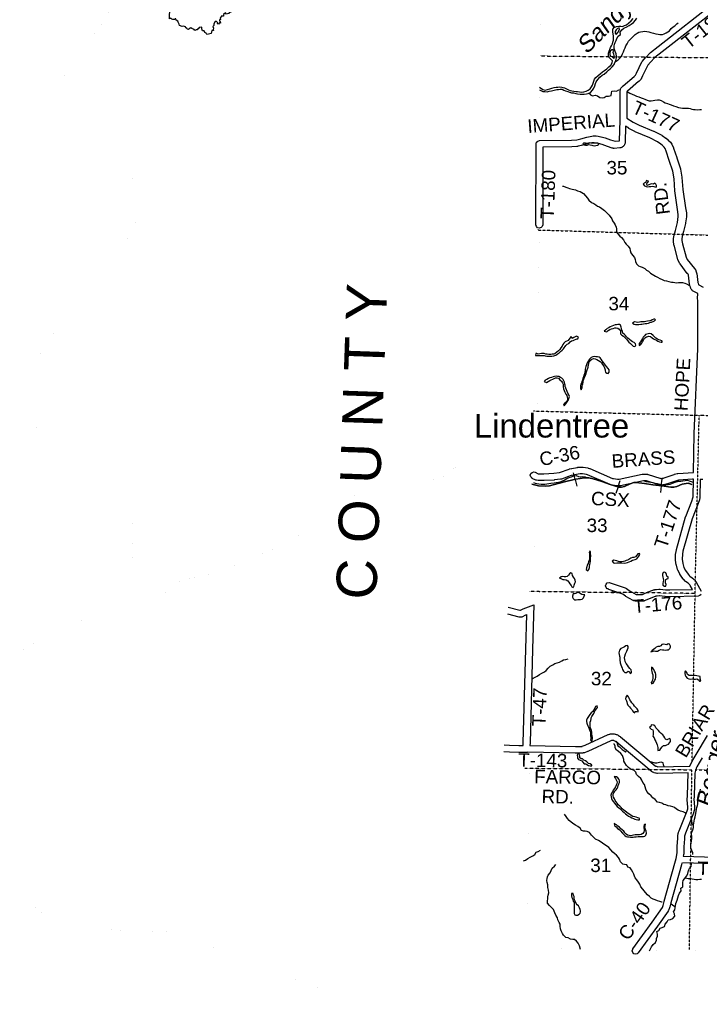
# Model space of a CAD drawing. Header units: feet. Extents: x 0 to 202804, y -79218 to 133300.
# Tile 3 of 27: x 76296 to 96535, y -22221 to 7076. Entities that reach past the tile are written whole.
import ezdxf
from ezdxf.enums import TextEntityAlignment as Align

# ---------------------------------------------------------------- set-up
doc = ezdxf.new("R2010")
doc.units = ezdxf.units.FT
doc.header["$MEASUREMENT"] = 0
doc.linetypes.add('HIDDEN2', pattern=[0.1875, 0.125, -0.0625])
doc.linetypes.add('PHANTOM', pattern=[2.5, 1.25, -0.25, 0.25, -0.25, 0.25, -0.25])
for name, color, linetype in [('61', 7, 'Continuous'), ('62', 7, 'Continuous'), ('COUNTY-LINE', 5, 'PHANTOM'), ('COUNTY-RD', 7, 'Continuous'), ('CR-TEXT', 7, 'Continuous'), ('HTEXT', 3, 'Continuous'), ('MTEXT', 2, 'Continuous'), ('RAILROAD', 6, 'Continuous'), ('RT-MKR', 7, 'Continuous'), ('SECTION', 8, 'HIDDEN2'), ('SECTION-TEXT', 8, 'Continuous'), ('TR-TEXT', 6, 'Continuous'), ('TWP-RD', 6, 'Continuous'), ('WATER-TEXT', 1, 'Continuous'), ('WATERWAY', 14, 'Continuous')]:
    doc.layers.add(name, color=color, linetype=linetype)
doc.styles.add('Arial', font='arial.ttf')

# ---------------------------------------------------------------- blocks, each defined once
blk = doc.blocks.new('SR2  _')
at = {"layer": '61', "color": 0, "linetype": 'Continuous'}
blk.add_lwpolyline([(-773, 884), (-219, 893), (-228, 876), (-175, 872), (-120, 842), (-73, 823), (-15, 777), (19, 778), (33, 815), (60, 786), (91, 781), (145, 713), (190, 698), (243, 722), (283, 725), (312, 749), (388, 768), (409, 756), (449, 759), (470, 768), (505, 760), (567, 812), (630, 873), (728, 931), (874, 985), (990, 1034), (1006, 294), (1006, 294), (989, 283), (963, 288), (945, 267), (967, 233), (977, 196), (968, 156), (977, 122), (971, 94), (954, 67), (949, 40), (934, 12), (936, -3), (922, -16), (924, -62), (918, -88), (920, -110), (898, -115), (903, -134), (889, -148), (892, -172), (876, -188), (892, -219), (879, -229), (869, -266), (841, -274), (785, -343), (765, -369), (742, -376), (730, -403), (703, -403), (661, -421), (634, -389), (587, -428), (582, -472), (522, -471), (524, -494), (511, -500), (499, -523), (506, -563), (478, -573), (481, -596), (499, -610), (507, -655), (478, -646), (453, -683), (428, -674), (437, -643), (394, -605), (354, -635), (334, -684), (333, -717), (304, -737), (323, -783), (319, -815), (320, -845), (283, -844), (260, -926), (260, -926), (195, -942), (151, -951), (135, -914), (103, -895), (82, -857), (36, -852), (25, -800), (20, -759), (-43, -769), (-61, -795), (-83, -801), (-96, -827), (-126, -829), (-159, -841), (-180, -816), (-234, -791), (-258, -778), (-308, -798), (-319, -822), (-359, -812), (-369, -785), (-393, -777), (-398, -748), (-450, -733), (-490, -739), (-559, -716), (-564, -679), (-588, -633), (-600, -602), (-644, -577), (-653, -540), (-667, -541), (-680, -556), (-729, -563), (-749, -548), (-776, -522), (-813, -543), (-813, -543), (-773, 884)], close=True, dxfattribs=at)
at = {"layer": '61', "color": 0}
blk.add_point((88, 48), dxfattribs=at)
at = {"layer": '62', "color": 0, "linetype": 'Continuous'}
blk.add_line((-813, -543), (-773, 884), dxfattribs=at)
for points in [[(-773, 884), (-219, 893), (-228, 876), (-175, 872), (-120, 842), (-73, 823), (-15, 777), (19, 778), (33, 815), (60, 786), (91, 781), (145, 713), (190, 698), (243, 722), (283, 725), (312, 749), (388, 768), (409, 756), (449, 759), (470, 768), (505, 760), (567, 812), (630, 873), (728, 931), (874, 985), (990, 1034), (1006, 294)], [(1006, 294), (989, 283), (963, 288), (945, 267), (967, 233), (977, 196), (968, 156), (977, 122), (971, 94), (954, 67), (949, 40), (934, 12), (936, -3), (922, -16), (924, -62), (918, -88), (920, -110), (898, -115), (903, -134), (889, -148), (892, -172), (876, -188), (892, -219), (879, -229), (869, -266), (841, -274), (785, -343), (765, -369), (742, -376), (730, -403), (703, -403), (661, -421), (634, -389), (587, -428), (582, -472), (522, -471), (524, -494), (511, -500), (499, -523), (506, -563), (478, -573), (481, -596), (499, -610), (507, -655), (478, -646), (453, -683), (428, -674), (437, -643), (394, -605), (354, -635), (334, -684), (333, -717), (304, -737), (323, -783), (319, -815), (320, -845), (283, -844), (260, -926)], [(260, -926), (195, -942), (151, -951), (135, -914), (103, -895), (82, -857), (36, -852), (25, -800), (20, -759), (-43, -769), (-61, -795), (-83, -801), (-96, -827), (-126, -829), (-159, -841), (-180, -816), (-234, -791), (-258, -778), (-308, -798), (-319, -822), (-359, -812), (-369, -785), (-393, -777), (-398, -748), (-450, -733), (-490, -739), (-559, -716), (-564, -679), (-588, -633), (-600, -602), (-644, -577), (-653, -540), (-667, -541), (-680, -556), (-729, -563), (-749, -548), (-776, -522), (-813, -543)]]:
    blk.add_lwpolyline(points, dxfattribs=at)

msp = doc.modelspace()

# ---------------------------------------------------------------- linework, layer by layer
at = {"layer": 'COUNTY-LINE', "const_width": 0.04, "flags": 128}
msp.add_lwpolyline([(106529, -79218), (106545, -78322), (106564, -75507), (106589, -72683), (106611, -70056), (106637, -68682), (106637, -68682), (106668, -61424), (106751, -55677), (106746, -52992), (106746, -52992), (106740, -50291), (106763, -46897), (106776, -45309), (106782, -44452), (106813, -42229), (106813, -42229), (106870, -38147), (107028, -28326), (107098, -23864), (107158, -20816), (107158, -20816), (103677, -20732), (98023, -20644), (93922, -20609), (91364, -20528), (91407, -18005), (91453, -15923), (91453, -15923), (91486, -14450), (91486, -14450), (91547, -11656), (91655, -6746), (91718, -1435), (91748, 816), (91744, 3522), (91762, 6018), (91817, 10612)], dxfattribs=at)
at = {"layer": 'COUNTY-LINE', "linetype": 'Continuous', "const_width": 0.04}
msp.add_lwpolyline([(91737, 0), (91748, 816), (91744, 3522), (91762, 6018), (91817, 10612)], dxfattribs=at)
at = {"layer": 'COUNTY-RD'}
for points in [[(96306, -6600), (95886, -6624), (95822, -6642), (95526, -6748), (95521, -6749), (95515, -6751), (95484, -6759), (95481, -6759), (95479, -6760), (95434, -6768), (95425, -6769), (95424, -6769), (95399, -6771), (95391, -6771), (95357, -6771), (95346, -6771), (95313, -6767), (95312, -6767), (95307, -6766), (95288, -6763), (95282, -6761), (95274, -6759), (94933, -6647), (94918, -6644), (94889, -6643), (94862, -6643), (94841, -6646), (94160, -6793), (94152, -6793), (94149, -6794), (94121, -6797), (94111, -6798), (94109, -6798), (94061, -6796), (94060, -6796), (94048, -6795), (93921, -6777), (93917, -6775), (93909, -6774), (93864, -6762), (93855, -6758), (93851, -6758), (93179, -6467), (93151, -6458), (93027, -6440), (92965, -6439), (92903, -6443), (92753, -6473), (92698, -6486), (92403, -6592), (92391, -6594), (92382, -6597), (92200, -6620), (92193, -6621), (92192, -6621), (91893, -6636), (91889, -6636), (91889, -6636), (91888, -6636), (91888, -6636), (91888, -6636), (91726, -6637), (91725, -6637), (91709, -6636), (91668, -6629), (91651, -6623), (91642, -6621), (91537, -6572), (91530, -6568), (91493, -6531), (91480, -6481), (91493, -6431), (91530, -6395)], [(91530, -6395), (91580, -6381), (91622, -6391), (91715, -6434), (91733, -6437), (91885, -6436), (92178, -6421), (92346, -6400), (92635, -6296), (92639, -6296), (92645, -6293), (92706, -6278), (92709, -6278), (92711, -6277), (92870, -6245), (92882, -6244), (92884, -6243), (92957, -6239), (92963, -6239), (92963, -6239), (93035, -6240), (93035, -6240), (93035, -6240), (93035, -6240), (93036, -6240), (93049, -6241), (93188, -6261), (93193, -6263), (93202, -6265), (93243, -6277), (93250, -6280), (93254, -6281), (93923, -6571), (93956, -6580), (94071, -6597), (94107, -6598), (94124, -6596), (94803, -6449), (94809, -6449), (94811, -6448), (94842, -6444), (94854, -6443), (94854, -6443), (94891, -6443), (94892, -6443), (94899, -6443), (94936, -6445), (94937, -6446), (94945, -6446), (94973, -6451), (94979, -6453), (94988, -6455), (95330, -6567), (95338, -6569), (95363, -6571), (95387, -6571), (95403, -6570), (95440, -6563), (95464, -6558), (95758, -6453), (95761, -6452), (95765, -6450), (95843, -6429), (95861, -6426), (95864, -6425), (96328, -6399), (96333, -6399), (96333, -6399), (96334, -6399), (96334, -6399), (96334, -6399), (96337, -6399)], [(96206, -15137), (96221, -15137), (96222, -15133), (96229, -15115), (96230, -15112), (96255, -15064), (96255, -15063), (96255, -15062), (96322, -14938), (96324, -14936), (96325, -14933), (96415, -14788), (96744, -14219)], [(96586, -14892), (96497, -15036), (96432, -15157), (96413, -15193), (96399, -15249), (96398, -15257), (96397, -15260), (96396, -15267), (96376, -15344), (96352, -16031), (96352, -16032), (96352, -16036), (96344, -16132), (96354, -16214), (96355, -16220), (96355, -16221), (96363, -16362), (96363, -16367), (96363, -16374), (96358, -16434), (96357, -16439), (96354, -16456), (96334, -16524), (96332, -16530), (96331, -16532), (96091, -17128), (96080, -17163), (96073, -17188), (96069, -17219), (96066, -17289), (96066, -17289), (96066, -17294), (96048, -17535), (96047, -17667), (96047, -17667), (96047, -17667), (96047, -17668), (96047, -17668), (96047, -17674), (96043, -17737), (96042, -17739), (96041, -17748), (96038, -17769)], [(95623, -19344), (95622, -19352), (95587, -19432), (95582, -19442), (95577, -19450), (95265, -19896), (95264, -19896), (95264, -19897), (94691, -20688), (94660, -20715), (94610, -20729), (94560, -20715), (94524, -20679), (94510, -20629), (94524, -20579), (94529, -20570), (95101, -19780), (95408, -19343), (95434, -19282), (95458, -19158), (95460, -19155), (95460, -19150), (95781, -18023), (95814, -17885), (95844, -17718), (95847, -17664), (95848, -17531), (95848, -17531), (95848, -17531), (95848, -17530), (95848, -17530), (95848, -17523), (95867, -17281), (95869, -17207), (95869, -17206), (95870, -17195), (95877, -17152), (95878, -17147), (95879, -17140), (95888, -17108), (95889, -17106), (95889, -17104), (95902, -17063), (95904, -17059), (95905, -17057), (96144, -16462), (96160, -16409), (96163, -16366), (96156, -16235), (96144, -16147), (96144, -16134), (96144, -16126), (96152, -16022), (96176, -15337)], [(95990, -18008), (95975, -18071), (95974, -18073), (95974, -18075), (95654, -19201), (95628, -19331), (95623, -19344)]]:
    msp.add_lwpolyline(points, dxfattribs=at)
at = {"layer": 'RAILROAD'}
for p, q in [((92814, -6602), (92766, -6405)), ((92814, -6602), (92863, -6801)), ((94088, -6827), (94150, -6634)), ((95373, -6794), (95399, -6593)), ((94088, -6827), (94025, -7023)), ((95373, -6794), (95347, -6997))]:
    msp.add_line(p, q, dxfattribs=at)
at = {"layer": 'RAILROAD', "const_width": 0.08}
for points in [[(79559, 655), (79799, 1155), (79875, 1660), (79749, 2224), (79344, 2733), (78843, 3206), (78316, 3605), (77926, 4114), (77631, 4642), (77563, 5155), (77703, 5660), (78120, 6197), (78581, 6725), (78903, 7236), (79322, 7759), (79711, 8292), (80244, 8807), (80745, 9311), (81182, 9860), (81390, 10365), (81440, 10682)], [(79559, 655), (79132, 151), (78726, -351), (78272, -878), (78021, -1221), (77712, -1608), (77412, -2047), (77180, -2439), (76968, -2791), (76716, -3168), (76600, -3501), (76407, -4163), (76494, -4685), (76910, -5197), (77581, -5507), (77953, -5666), (78470, -6048), (78934, -6608), (79238, -7140), (79586, -7603), (79678, -8149), (79649, -8749), (79625, -9208), (79465, -9734), (79089, -10275), (78596, -10589), (77871, -10937), (77528, -11111), (77035, -11275), (76296, -11734)], [(80603, -10023), (80832, -9753), (80991, -9644), (81286, -9560), (81836, -9463), (82043, -9405), (82294, -9322), (83242, -8948), (83722, -8727), (83961, -8626), (84266, -8445), (84430, -8352), (84575, -8266), (84724, -8213), (84890, -8149), (85157, -8105), (85444, -8081), (85627, -8006), (85796, -7893), (85983, -7700), (86117, -7543), (86202, -7346), (86222, -7203), (86246, -7056), (86298, -6911), (86406, -6760), (86587, -6654), (86848, -6587), (87107, -6547), (87284, -6543), (87521, -6559), (87742, -6623), (88557, -6619), (88732, -6601), (88916, -6513), (89095, -6356), (89218, -6261), (89334, -6191), (89455, -6152), (89617, -6175), (89840, -6271), (90123, -6487), (90292, -6561), (90595, -6636), (91575, -6745)], [(76389, -18707), (76631, -19212), (77142, -19663), (77651, -19893), (78161, -19953), (78669, -19971), (79194, -20023), (79730, -19981), (80245, -20045), (80777, -20071), (81312, -20249), (81832, -20444), (82371, -20642), (82903, -20852), (83420, -21052), (83928, -21239), (84452, -21459), (84969, -21667), (85481, -21819), (85988, -22004), (86498, -22178), (87005, -22460)]]:
    msp.add_lwpolyline(points, dxfattribs=at)
at = {"layer": 'RAILROAD'}
for points in [[(96284, -6756), (96257, -6741), (96217, -6725), (96196, -6721), (96176, -6718), (96112, -6721), (96000, -6749), (95833, -6809), (95748, -6829), (95663, -6830), (95395, -6797), (95127, -6762), (94875, -6728), (94624, -6694), (94559, -6695), (94445, -6731), (94277, -6810), (94193, -6835), (94110, -6834), (93858, -6754), (93605, -6666), (93349, -6586), (93221, -6557), (93093, -6552), (92834, -6597), (92576, -6660), (92313, -6728), (92050, -6792), (91920, -6807), (91721, -6792), (91524, -6748)], [(91524, -6748), (91721, -6792), (91920, -6807), (92050, -6792), (92313, -6728), (92576, -6660), (92834, -6597), (93093, -6552), (93221, -6557), (93349, -6586), (93605, -6666), (93858, -6754), (94110, -6834), (94193, -6835), (94277, -6810), (94445, -6731), (94559, -6695), (94624, -6694), (94875, -6728), (95127, -6762), (95395, -6797), (95663, -6830), (95748, -6829), (95833, -6809), (96000, -6749), (96112, -6721), (96176, -6718), (96196, -6721), (96217, -6725), (96257, -6741), (96284, -6756)]]:
    msp.add_lwpolyline(points, dxfattribs=at)
at = {"layer": 'SECTION'}
for points in [[(91774, 5998), (96759, 5947), (96759, 5947), (102138, 5921), (102138, 5921), (107474, 5849), (107474, 5849), (110787, 5738), (110787, 5738), (112793, 5691), (112793, 5691), (118173, 5561), (118173, 5561), (123511, 5616), (123511, 5616), (128648, 5495), (128648, 5495), (133979, 5451), (133979, 5451), (139277, 5313), (139277, 5313), (144590, 5163), (144590, 5163), (149893, 5034)], [(91683, 820), (96625, 671), (96625, 671), (101926, 538), (101926, 538), (107369, 402), (107369, 402), (110841, 343), (110841, 343), (112758, 342)], [(91570, -4566), (96472, -4694), (96472, -4694), (101816, -4764), (101816, -4764), (104427, -4845)], [(96291, -14990), (96392, -9434), (96392, -9434), (96502, -4694)], [(91444, -9929), (94193, -9967)], [(96382, -9997), (93863, -9962)], [(91313, -15196), (96286, -15242)], [(96210, -20586), (96286, -15251)], [(96384, -15243), (101644, -15367), (101644, -15367), (106974, -15481), (106974, -15481), (111069, -15580), (111069, -15580), (112443, -15646), (117822, -15741), (117941, -15744)]]:
    msp.add_lwpolyline(points, dxfattribs=at)
at = {"layer": 'TWP-RD'}
for points in [[(92898, 3308), (92886, 3307), (92884, 3306), (92719, 3295), (92715, 3295), (92714, 3295), (91851, 3279), (91848, 974), (91835, 924), (91798, 888), (91748, 874), (91698, 887), (91661, 924), (91648, 974), (91648, 974), (91651, 3377), (91651, 3377), (91651, 3377), (91651, 3378), (91664, 3427), (91700, 3464), (91749, 3478), (92708, 3495), (92863, 3505), (92978, 3530), (93157, 3579), (93159, 3579), (93161, 3580), (93305, 3613), (93310, 3613), (93312, 3614), (93344, 3619), (93354, 3619), (93355, 3620), (93371, 3620), (93374, 3620), (93375, 3620), (93392, 3620), (93392, 3620), (93396, 3620), (93426, 3619), (93427, 3618), (93437, 3618), (93495, 3608), (93496, 3608), (93498, 3608), (93581, 3592), (93584, 3591), (93587, 3590), (93702, 3560), (93707, 3559), (93710, 3558), (93869, 3503), (93869, 3503), (94000, 3459), (94135, 3470), (94148, 4088), (94151, 4609), (94151, 4609), (94151, 4609), (94152, 4951), (94152, 4951), (94152, 4951), (94152, 4952), (94152, 4952), (94154, 4968), (94157, 4989), (94159, 4994), (94160, 5002), (94164, 5015), (94173, 5035), (94183, 5050), (94198, 5068), (94202, 5072), (94207, 5078), (94233, 5102), (94235, 5104), (94237, 5105), (94570, 5384), (94610, 5424), (94635, 5482), (94637, 5485), (94637, 5485), (94795, 5819), (94799, 5826), (94812, 5844), (94908, 5950), (94909, 5951), (94911, 5953), (95048, 6094), (95055, 6099), (95058, 6103), (95280, 6275), (95280, 6275), (96978, 7605)], [(97106, 7451), (95403, 6118), (95403, 6118), (95403, 6118), (95187, 5949), (95055, 5814), (94970, 5720), (94818, 5401), (94789, 5334), (94784, 5324), (94779, 5317), (94771, 5304), (94767, 5301), (94759, 5290), (94708, 5239), (94704, 5236), (94701, 5233), (94367, 4954), (94352, 4940), (94351, 4609), (94351, 4609), (94351, 4609), (94348, 4144), (94543, 4030), (94712, 3936), (95147, 3758), (95154, 3755), (95155, 3755), (95386, 3637), (95390, 3634), (95396, 3630), (95511, 3552), (95512, 3551), (95519, 3546), (95576, 3499), (95578, 3496), (95582, 3493), (95635, 3440), (95641, 3433), (95644, 3430), (95685, 3377), (95692, 3366), (95697, 3356), (95739, 3260), (95740, 3258), (95742, 3252), (95836, 2971), (95836, 2970), (95836, 2970), (95945, 2639), (95946, 2631), (95948, 2625), (95989, 2389), (95989, 2381), (95990, 2379), (96016, 2024), (96096, 1481), (96123, 1326), (96124, 1309), (96124, 1308), (96124, 1228), (96124, 1228), (96123, 1215), (96098, 1027), (96097, 1023), (96096, 1015), (96034, 778), (96000, 638), (95983, 548), (95981, 533), (95984, 510), (96004, 407), (96110, 13), (96147, -59), (96358, -330), (96389, -369), (96398, -381), (96406, -400), (96424, -454), (96426, -465), (96428, -472), (96466, -741), (96472, -767), (96482, -799), (96487, -813), (96618, -883)], [(96218, -800), (96217, -795), (96217, -793), (96181, -529), (96171, -500), (96150, -474), (96150, -473), (96149, -473), (95934, -193), (95926, -182), (95924, -177), (95878, -87), (95877, -83), (95870, -67), (95763, 340), (95763, 344), (95762, 346), (95740, 457), (95740, 464), (95739, 466), (95735, 506), (95734, 516), (95735, 531), (95740, 561), (95740, 562), (95740, 565), (95759, 660), (95760, 661), (95760, 664), (95794, 806), (95795, 807), (95795, 808), (95857, 1041), (95881, 1217), (95881, 1282), (95857, 1429), (95856, 1431), (95856, 1432), (95778, 1980), (95778, 1987), (95778, 1988), (95753, 2342), (95715, 2566), (95611, 2890), (95520, 3167), (95485, 3248), (95456, 3286), (95411, 3332), (95361, 3374), (95257, 3445), (95035, 3560), (94599, 3740), (94588, 3745), (94588, 3746), (94414, 3843), (94413, 3844), (94412, 3844), (94314, 3903), (94301, 3424), (94300, 3422), (94297, 3400), (94293, 3385), (94285, 3365), (94284, 3364), (94276, 3349), (94276, 3348), (94267, 3336), (94256, 3321), (94244, 3311), (94237, 3302), (94225, 3294), (94216, 3288), (94212, 3286), (94197, 3278), (94193, 3277), (94171, 3268), (94151, 3264), (94140, 3263), (94138, 3262), (93970, 3248), (93962, 3248), (93953, 3248), (93940, 3250), (93933, 3252), (93917, 3255), (93771, 3305), (93771, 3305), (93771, 3305), (93615, 3359), (93507, 3388), (93428, 3404), (93378, 3412), (93356, 3413), (93343, 3413), (93335, 3413), (93312, 3410), (93174, 3379), (92994, 3331), (92991, 3330), (92989, 3329), (92864, 3303)], [(96337, -6399), (96352, -5244), (96353, -5244), (96353, -5241), (96464, -2715), (96459, -1296), (96455, -1197), (96455, -1193), (96455, -1187), (96461, -1097), (96459, -1075), (96325, -1002), (96323, -1001), (96307, -989), (96297, -981), (96294, -977), (96289, -973), (96278, -961), (96266, -944), (96263, -939), (96257, -926), (96257, -925), (96252, -916), (96242, -889), (96242, -887), (96240, -883), (96227, -843), (96227, -838), (96225, -834), (96218, -800)], [(96047, -9590), (96015, -9551), (96011, -9546), (96010, -9545), (95928, -9426), (95924, -9419), (95922, -9415), (95866, -9306), (95865, -9303), (95858, -9287), (95822, -9154), (95821, -9146), (95820, -9142), (95800, -9001), (95799, -8988), (95799, -8986), (95802, -8818), (95802, -8817), (95803, -8802), (95822, -8696), (95823, -8692), (95824, -8686), (96099, -7720), (96101, -7714), (96102, -7711), (96281, -7252), (96315, -7153), (96324, -7118), (96334, -6599), (96306, -6600)], [(96606, -6607), (96534, -6601), (96524, -7133), (96523, -7134), (96521, -7154), (96509, -7204), (96507, -7209), (96506, -7213), (96470, -7319), (96468, -7322), (96468, -7323), (96290, -7779), (96018, -8735), (96002, -8829), (95999, -8981), (96017, -9108), (96048, -9224), (96096, -9318), (96172, -9427), (96199, -9460), (96220, -9482), (96290, -9531), (96290, -9531), (96294, -9534), (96344, -9572), (96347, -9577), (96355, -9583), (96381, -9611), (96393, -9627), (96394, -9627), (96410, -9655), (96411, -9657), (96412, -9658), (96560, -9927)], [(95214, -10080), (95204, -10082), (95190, -10087), (95061, -10138), (94896, -10208), (94895, -10208), (94892, -10210), (94875, -10216), (94861, -10219), (94852, -10222), (94839, -10224), (94835, -10224), (94834, -10224), (94797, -10227), (94790, -10227), (94789, -10227), (94703, -10226), (94703, -10226), (94703, -10226), (94702, -10226), (94702, -10226), (94700, -10226), (94627, -10224), (94627, -10223), (94622, -10223), (94600, -10221), (94596, -10220), (94584, -10219), (94573, -10216), (94566, -10213), (94561, -10212), (94554, -10209), (94542, -10204), (94541, -10203), (94322, -10082), (94320, -10081), (94314, -10077), (94230, -10019), (94227, -10017), (93813, -9875), (93810, -9873), (93808, -9873), (93783, -9863), (93770, -9856), (93733, -9820), (93720, -9770), (93733, -9720), (93770, -9683), (93820, -9670), (93857, -9677), (93880, -9686), (94301, -9831), (94318, -9839), (94318, -9839), (94333, -9848), (94333, -9848), (94339, -9852), (94423, -9909), (94628, -10023), (94637, -10024), (94705, -10026), (94787, -10027), (94816, -10025), (94820, -10023), (94983, -9953), (94984, -9953), (94986, -9952), (95119, -9900), (95121, -9899), (95124, -9898), (95146, -9891), (95151, -9890), (95155, -9888), (95172, -9884), (95175, -9884), (95177, -9883), (95221, -9875), (95231, -9875), (95232, -9874), (95299, -9870), (95301, -9870), (95301, -9870), (95312, -9869), (95316, -9869), (95321, -9870), (95337, -9870), (95337, -9870), (95343, -9871), (95502, -9889), (95632, -9893), (96305, -9879), (96238, -9756), (96228, -9739), (96214, -9725), (96173, -9693), (96097, -9640), (96093, -9636), (96082, -9627), (96051, -9595), (96049, -9591), (96047, -9590)], [(96559, -10025), (96522, -10062), (96474, -10075), (95633, -10093), (95631, -10093), (95628, -10093), (95491, -10089), (95491, -10089), (95483, -10088), (95323, -10070), (95316, -10069), (95310, -10070), (95250, -10073), (95214, -10080)], [(90818, -10404), (91168, -10490), (91191, -10490), (91267, -10453), (91580, -10337)], [(91580, -10337), (91545, -11658), (91545, -11658), (91471, -14451), (91471, -14451), (91469, -14518), (92821, -14551), (92953, -14550), (93008, -14547), (93017, -14546), (93023, -14545), (93112, -14512), (93796, -14197), (93798, -14196), (93805, -14193), (93842, -14180), (93854, -14178), (93862, -14176), (93884, -14173), (93891, -14173), (93892, -14172), (93925, -14171), (93929, -14171)], [(90803, -10606), (91141, -10689), (91235, -10691), (91346, -10637), (91373, -10627)], [(91269, -14516), (91271, -14445), (91271, -14445), (91345, -11652), (91345, -11652), (91373, -10627)], [(93929, -14171), (93936, -14171), (93961, -14173), (93962, -14173), (93972, -14174), (94002, -14180), (94007, -14182), (94014, -14183), (94035, -14189), (94046, -14194), (94049, -14194), (94089, -14213), (94096, -14217), (94100, -14220), (94131, -14240), (94132, -14240), (94136, -14242), (94154, -14256), (94155, -14257), (94161, -14261), (95192, -15126), (95203, -15132), (95221, -15139), (95255, -15150), (95270, -15152), (96206, -15137)], [(90701, -14504), (90863, -14508), (91143, -14516), (91269, -14516)], [(96176, -15337), (95265, -15352), (95263, -15352), (95248, -15351), (95218, -15347), (95213, -15345), (95204, -15343), (95158, -15330), (95152, -15327), (95149, -15326), (95122, -15315), (95113, -15311), (95112, -15310), (95087, -15297), (95085, -15296), (95071, -15286), (94035, -14416), (94021, -14407), (93998, -14391), (93970, -14378), (93961, -14375), (93942, -14372), (93928, -14371), (93904, -14372), (93897, -14373), (93875, -14381), (93192, -14695), (93190, -14696), (93185, -14698), (93088, -14734), (93085, -14735), (93079, -14737), (93063, -14741), (93054, -14742), (93050, -14744), (93030, -14746), (93022, -14747), (93021, -14747), (92959, -14750), (92956, -14750), (92956, -14750), (92822, -14751), (92821, -14751), (92818, -14751), (91401, -14717)], [(90692, -14703), (90857, -14707), (91140, -14716), (91401, -14717)], [(96038, -17769), (96030, -17809)], [(96030, -17809), (97622, -17858)], [(97617, -18058), (96011, -18009)]]:
    msp.add_lwpolyline(points, dxfattribs=at)
at = {"layer": 'WATERWAY'}
msp.add_line((91640, -2854), (91639, -2915), dxfattribs=at)
for points in [[(91755, 4989), (91849, 4944), (91915, 4935), (91982, 4934), (92045, 4947), (92111, 4963), (92191, 4982), (92267, 4996), (92317, 5001), (92369, 5008), (92423, 5007), (92477, 4984), (92528, 4961), (92592, 4936), (92645, 4919), (92709, 4904), (92761, 4895), (92832, 4882), (92886, 4869), (92960, 4861), (93013, 4860), (93081, 4865), (93146, 4873), (93203, 4876), (93268, 4907), (93333, 4980), (93366, 5041), (93396, 5112), (93421, 5175), (93442, 5229), (93485, 5300), (93548, 5364), (93616, 5425), (93676, 5460), (93751, 5524), (93806, 5573), (93859, 5618), (93914, 5674), (93969, 5743), (93998, 5802), (94019, 5864), (94041, 5937), (94044, 5993), (94033, 6059), (94003, 6126), (93982, 6190), (93969, 6242), (93970, 6292), (93985, 6345), (94004, 6399), (94029, 6454), (94054, 6521), (94097, 6586), (94160, 6639), (94154, 6707), (94197, 6778), (94262, 6821), (94350, 6865), (94415, 6903), (94476, 6946), (94549, 6997), (94604, 7063), (94645, 7118)], [(91755, 5072), (91850, 4998), (91918, 4983), (91986, 4996), (92056, 5022), (92122, 5035), (92189, 5056), (92245, 5068), (92301, 5073), (92355, 5074), (92418, 5071), (92492, 5050), (92555, 5019), (92611, 4994), (92668, 4972), (92718, 4960), (92772, 4949), (92833, 4941), (92885, 4938), (92945, 4929), (93011, 4920), (93069, 4933), (93137, 4947), (93203, 4976), (93258, 5019), (93297, 5080), (93328, 5131), (93349, 5191), (93370, 5248), (93392, 5304), (93428, 5355), (93496, 5417), (93556, 5462), (93625, 5520), (93682, 5569), (93751, 5610), (93810, 5670), (93873, 5723), (93914, 5794), (93923, 5848), (93870, 5905), (93810, 5962), (93805, 6030), (93808, 6083), (93825, 6135), (93840, 6189), (93867, 6244), (93898, 6299), (93921, 6360), (93938, 6412), (93955, 6470), (93957, 6539), (93952, 6593), (93941, 6647), (93930, 6717), (93932, 6791), (93974, 6844), (94045, 6873), (94111, 6879), (94169, 6880), (94225, 6877), (94285, 6900), (94343, 6921), (94412, 6979), (94474, 7040), (94539, 7109)], [(94098, 6825), (94070, 6810), (94029, 6777), (94006, 6724), (94005, 6672), (94036, 6632)], [(94006, 5827), (94092, 5886), (94153, 5941), (94188, 5992), (94225, 6060), (94254, 6119), (94274, 6181), (94299, 6234), (94322, 6300), (94361, 6361), (94404, 6436), (94471, 6511), (94529, 6564), (94598, 6631), (94655, 6674), (94707, 6701), (94761, 6718), (94827, 6729), (94879, 6731), (94945, 6724), (95003, 6717), (95059, 6698), (95142, 6673), (95214, 6652), (95281, 6641), (95333, 6636), (95411, 6639), (95463, 6654), (95516, 6686), (95568, 6713), (95621, 6748), (95669, 6813), (95724, 6866), (95776, 6891), (95833, 6948), (95879, 6982)], [(94036, 6632), (94094, 6702), (94112, 6746), (94129, 6797), (94118, 6837), (94098, 6825)], [(93919, 6181), (93900, 6177), (93859, 6138), (93842, 6087), (93845, 6039), (93860, 5995), (93906, 5976), (93967, 5917)], [(93967, 5917), (93985, 5962), (93978, 6010), (93961, 6055), (93948, 6099), (93953, 6140), (93942, 6185), (93919, 6181)], [(93229, 4888), (93267, 4836), (93334, 4815), (93407, 4832), (93480, 4809), (93547, 4758), (93619, 4747), (93673, 4765), (93736, 4798), (93806, 4803), (93880, 4818), (93897, 4891), (93905, 4945), (93974, 4964), (94039, 4953), (94110, 4986), (94126, 4979)], [(94348, 4930), (94386, 4918), (94440, 4889), (94507, 4861), (94579, 4828), (94642, 4803), (94702, 4780), (94781, 4751), (94831, 4734), (94881, 4712), (94950, 4681), (95010, 4662), (95074, 4665), (95130, 4676), (95182, 4685), (95262, 4696), (95314, 4688), (95373, 4667), (95437, 4636), (95492, 4607), (95560, 4580), (95612, 4564), (95669, 4541), (95741, 4516), (95810, 4491), (95890, 4468), (95948, 4455), (96005, 4446), (96067, 4444), (96127, 4443), (96181, 4440), (96231, 4433), (96281, 4417), (96334, 4408), (96386, 4403), (96450, 4398), (96518, 4399), (96570, 4402)], [(93506, 3367), (93513, 3372), (93483, 3406), (93437, 3405), (93385, 3399), (93341, 3399), (93292, 3404), (93250, 3414), (93206, 3407), (93162, 3391), (93120, 3398), (93076, 3404), (93040, 3380)], [(93040, 3380), (93077, 3352), (93121, 3342), (93169, 3347), (93213, 3367), (93263, 3348), (93307, 3342), (93337, 3330), (93381, 3327), (93425, 3331), (93475, 3342), (93506, 3367)], [(92438, 2125), (92464, 2120), (92536, 2093), (92593, 2077), (92649, 2050), (92720, 2031), (92772, 2024), (92826, 2009), (92885, 1988), (92959, 1961), (93011, 1933), (93062, 1900), (93123, 1833), (93176, 1761), (93223, 1702), (93300, 1641), (93367, 1606), (93424, 1566), (93482, 1529), (93537, 1508), (93611, 1457), (93684, 1394), (93757, 1333), (93823, 1260), (93900, 1148), (93919, 1091), (93970, 1023), (94001, 971), (94032, 902), (94042, 852)], [(94933, 2292), (94910, 2235), (94870, 2210), (94838, 2184), (94875, 2136), (94921, 2113), (94971, 2101), (95015, 2109), (95059, 2112), (95111, 2122), (95155, 2113), (95186, 2099), (95226, 2093), (95230, 2121)], [(95230, 2121), (95233, 2142), (95215, 2184), (95183, 2209), (95139, 2183), (95093, 2190), (95053, 2186), (95005, 2161), (94957, 2141), (94944, 2189), (94960, 2237), (95000, 2258), (94933, 2292)], [(94042, 852), (94044, 767), (94081, 703), (94142, 636), (94195, 591), (94248, 523), (94295, 450), (94330, 396), (94387, 335), (94438, 264), (94449, 212), (94468, 142), (94517, 71), (94574, 3), (94593, -60), (94610, -118), (94639, -184), (94700, -247), (94750, -266), (94809, -283), (94883, -330), (94936, -376), (94993, -411), (95058, -470), (95149, -529), (95201, -558), (95266, -589), (95332, -628), (95397, -659), (95465, -682), (95525, -699), (95598, -716), (95676, -729), (95728, -732), (95778, -742), (95834, -751), (95886, -744), (95940, -739), (96010, -742), (96073, -761), (96127, -787), (96196, -820), (96213, -828)], [(94603, -2631), (94621, -2613), (94608, -2573), (94570, -2534), (94523, -2511), (94477, -2483), (94434, -2438), (94382, -2396), (94339, -2363), (94306, -2319), (94278, -2288), (94233, -2250), (94219, -2205), (94206, -2157), (94187, -2115), (94179, -2069), (94160, -2017), (94129, -1996), (94083, -1990), (94039, -2001), (94000, -2008), (93950, -2026), (93908, -2039), (93858, -2060), (93813, -2094), (93767, -2117), (93721, -2148), (93680, -2187)], [(95171, -1838), (95156, -1832), (95106, -1855), (95065, -1880), (95031, -1888), (94969, -1893), (94917, -1904), (94873, -1911), (94833, -1913), (94769, -1918), (94723, -1925), (94665, -1932), (94623, -1924), (94575, -1915), (94521, -1956)], [(94521, -1956), (94572, -1983), (94612, -1989), (94664, -1998), (94710, -1995), (94766, -1988), (94798, -1982), (94848, -1973), (94900, -1966), (94944, -1962), (94991, -1951), (95033, -1936), (95085, -1927), (95129, -1909), (95169, -1884), (95200, -1850), (95171, -1838)], [(92872, -2424), (92889, -2419), (92908, -2372), (92856, -2343), (92816, -2360), (92772, -2384), (92726, -2409), (92714, -2367), (92682, -2361), (92664, -2392), (92623, -2440), (92605, -2471), (92514, -2508), (92478, -2551), (92445, -2589), (92426, -2634), (92390, -2684), (92353, -2733), (92318, -2779), (92272, -2820), (92223, -2855), (92181, -2872), (92131, -2880), (92091, -2885), (92031, -2884), (91983, -2876), (91941, -2873), (91890, -2860), (91850, -2854), (91808, -2857), (91762, -2864), (91718, -2872), (91670, -2857), (91640, -2854)], [(93680, -2187), (93752, -2214), (93796, -2171), (93847, -2140), (93893, -2127), (93943, -2111), (93991, -2092), (94037, -2093), (94081, -2103), (94125, -2132), (94158, -2177), (94165, -2225), (94166, -2269), (94202, -2309), (94247, -2338), (94301, -2386), (94342, -2433), (94369, -2473), (94411, -2522), (94456, -2558), (94497, -2595), (94541, -2634), (94587, -2646), (94603, -2631)], [(95392, -2515), (95414, -2511), (95394, -2478), (95343, -2458), (95301, -2449), (95265, -2431), (95216, -2396), (95176, -2365), (95131, -2317), (95076, -2276), (95036, -2265), (94988, -2273), (94942, -2284), (94902, -2287), (94873, -2331), (94836, -2368), (94816, -2414), (94791, -2461), (94760, -2513), (94718, -2558), (94719, -2616)], [(94719, -2616), (94761, -2597), (94798, -2549), (94820, -2506), (94845, -2456), (94880, -2405), (94930, -2362), (94975, -2346), (95007, -2343), (95053, -2348), (95100, -2388), (95141, -2417), (95183, -2441), (95231, -2464), (95272, -2487), (95320, -2513), (95368, -2520), (95392, -2515)], [(91639, -2915), (91647, -2917), (91731, -2916), (91781, -2911), (91837, -2911), (91887, -2918), (91917, -2926), (91968, -2937), (92014, -2936), (92072, -2931), (92120, -2933), (92184, -2922), (92237, -2909), (92281, -2880), (92334, -2835), (92378, -2801), (92427, -2758), (92471, -2713), (92533, -2620), (92577, -2579), (92625, -2555), (92664, -2508), (92709, -2481), (92753, -2465), (92797, -2446), (92841, -2433), (92872, -2424)], [(93775, -3445), (93793, -3447), (93828, -3410), (93828, -3380), (93821, -3346), (93791, -3300), (93750, -3247), (93717, -3203), (93686, -3160), (93656, -3120), (93615, -3073), (93588, -3027), (93558, -2981), (93527, -2962), (93473, -2957), (93425, -2959), (93375, -2950), (93335, -2953), (93285, -2977), (93242, -3026), (93211, -3073), (93179, -3117), (93160, -3159), (93148, -3190), (93131, -3240), (93122, -3280), (93114, -3326), (93113, -3366), (93104, -3411), (93090, -3459), (93071, -3505), (93058, -3551), (93044, -3596), (93027, -3646), (93012, -3692), (92998, -3741), (92987, -3771), (92976, -3821), (92972, -3851), (92969, -3897), (92991, -3937)], [(92991, -3937), (93020, -3880), (93024, -3832), (93029, -3788), (93039, -3756), (93050, -3720), (93056, -3686), (93061, -3650), (93082, -3589), (93102, -3553), (93121, -3502), (93138, -3452), (93154, -3404), (93167, -3344), (93190, -3291), (93197, -3261), (93205, -3229), (93211, -3199), (93216, -3155), (93223, -3120), (93261, -3064), (93306, -3029), (93356, -3010), (93410, -3012), (93460, -3031), (93505, -3062), (93553, -3096), (93596, -3133), (93627, -3181), (93663, -3230), (93684, -3284), (93701, -3340), (93706, -3372), (93716, -3416), (93751, -3443), (93775, -3445)], [(92528, -4360), (92537, -4350), (92576, -4296), (92604, -4251), (92629, -4199), (92642, -4140), (92629, -4089), (92598, -4035), (92574, -3985), (92553, -3937), (92532, -3886), (92521, -3836), (92519, -3796), (92508, -3764), (92494, -3714), (92479, -3670), (92460, -3628), (92422, -3589), (92377, -3566), (92331, -3538), (92287, -3539), (92245, -3535), (92197, -3538), (92155, -3547), (92109, -3568), (92059, -3582), (92016, -3603), (91972, -3628), (91922, -3654), (91887, -3693)], [(91887, -3693), (91959, -3716), (92013, -3689), (92060, -3662), (92100, -3642), (92146, -3621), (92233, -3580), (92277, -3581), (92318, -3592), (92362, -3636), (92405, -3681), (92438, -3725), (92456, -3769), (92459, -3823), (92458, -3853), (92468, -3905), (92485, -3958), (92510, -4010), (92541, -4068), (92564, -4110), (92574, -4155), (92587, -4199), (92583, -4241), (92552, -4292), (92505, -4333), (92469, -4377), (92482, -4409), (92528, -4360)], [(91576, -6693), (91623, -6711), (91676, -6726), (91732, -6733), (91806, -6744), (91858, -6749), (91910, -6743), (91976, -6734), (92034, -6725), (92094, -6718), (92188, -6700), (92246, -6694), (92316, -6687), (92367, -6674), (92421, -6657), (92491, -6626), (92566, -6573), (92638, -6546), (92701, -6525), (92769, -6496), (92843, -6488), (92913, -6517), (92968, -6529), (93038, -6514), (93112, -6529), (93184, -6558), (93254, -6559), (93309, -6574), (93385, -6593), (93435, -6594), (93501, -6617), (93522, -6622)], [(94862, -6645), (94867, -6647), (94917, -6668), (94992, -6679), (95062, -6688), (95120, -6699), (95182, -6714), (95250, -6725), (95319, -6746), (95387, -6763), (95457, -6768), (95511, -6767), (95581, -6756), (95635, -6748), (95693, -6729), (95762, -6694), (95888, -6656), (95958, -6655), (96020, -6650), (96086, -6631), (96152, -6630), (96204, -6649), (96263, -6670), (96313, -6686), (96334, -6697)], [(93242, -8757), (93233, -8776), (93236, -8818), (93236, -8860), (93239, -8906), (93236, -8956), (93229, -9016), (93213, -9046), (93196, -9101), (93175, -9155), (93159, -9201), (93146, -9234), (93137, -9280), (93193, -9323)], [(93193, -9323), (93219, -9281), (93236, -9226), (93243, -9184), (93249, -9140), (93258, -9088), (93265, -9038), (93267, -8997), (93272, -8941), (93277, -8895), (93277, -8865), (93272, -8821), (93273, -8769), (93257, -8727), (93242, -8757)], [(93914, -9036), (93954, -9087), (93997, -9095), (94051, -9088), (94099, -9085), (94153, -9085), (94205, -9090), (94271, -9093), (94329, -9086), (94373, -9079), (94418, -9059), (94466, -9032), (94516, -9007), (94562, -8994), (94596, -8990), (94643, -8969), (94673, -8929), (94710, -8882), (94739, -8838), (94727, -8804), (94702, -8813)], [(94702, -8813), (94681, -8820), (94650, -8859), (94604, -8904), (94563, -8924), (94514, -8925), (94469, -8950), (94413, -8983), (94366, -9007), (94332, -9020), (94294, -9032), (94246, -9045), (94190, -9054), (94146, -9057), (94098, -9043), (94056, -9028), (94005, -9019), (93961, -9009), (93914, -9036)], [(95428, -9370), (95411, -9424), (95411, -9458), (95422, -9512), (95433, -9554), (95437, -9598), (95434, -9640), (95425, -9699), (95425, -9749), (95472, -9782), (95493, -9780)], [(95493, -9780), (95514, -9777), (95521, -9725), (95502, -9679), (95500, -9637), (95505, -9583), (95539, -9561), (95583, -9550), (95582, -9510), (95542, -9483), (95529, -9433), (95514, -9387), (95472, -9367), (95428, -9370)], [(92768, -9802), (92774, -9792), (92779, -9746), (92803, -9695), (92824, -9649), (92815, -9605), (92792, -9553), (92760, -9508), (92737, -9458), (92720, -9404), (92688, -9383), (92646, -9413), (92617, -9456), (92573, -9492), (92533, -9501), (92489, -9500), (92447, -9496), (92397, -9501), (92350, -9540)], [(92350, -9540), (92392, -9551), (92444, -9578), (92489, -9580), (92543, -9589), (92591, -9618), (92622, -9658), (92655, -9711), (92691, -9755), (92718, -9801), (92756, -9824), (92768, -9802)], [(92751, -10008), (92738, -10073), (92738, -10103), (92757, -10149), (92798, -10188), (92848, -10185), (92896, -10176), (92936, -10176), (92974, -10173), (93024, -10163), (93057, -10122), (93086, -10078), (93093, -10060)], [(93093, -10060), (93100, -10041), (93060, -10038), (93010, -10025), (92965, -10001), (92921, -9964), (92875, -9971), (92833, -9997), (92791, -10004), (92751, -10008)], [(94365, -11545), (94319, -11555), (94276, -11586), (94224, -11613), (94176, -11639), (94135, -11682), (94126, -11722), (94110, -11765), (94121, -11817), (94136, -11862), (94140, -11894), (94143, -11940), (94145, -11972), (94151, -12064), (94170, -12122), (94192, -12172), (94209, -12220), (94222, -12264), (94248, -12311), (94295, -12347), (94345, -12344), (94388, -12305), (94429, -12331), (94454, -12374), (94474, -12363)], [(94474, -12363), (94491, -12354), (94489, -12324), (94474, -12270), (94439, -12230), (94397, -12181), (94366, -12127), (94335, -12076), (94302, -12024), (94289, -11966), (94283, -11912), (94290, -11866), (94313, -11794), (94332, -11751), (94346, -11709), (94367, -11663), (94392, -11618), (94386, -11574), (94365, -11545)], [(95645, -11563), (95642, -11548), (95622, -11508), (95575, -11495), (95536, -11523), (95488, -11512), (95440, -11507), (95392, -11513), (95360, -11558), (95318, -11573), (95272, -11571), (95225, -11598), (95187, -11639), (95146, -11667), (95100, -11690), (95061, -11737)], [(95061, -11737), (95108, -11724), (95160, -11707), (95206, -11710), (95260, -11714), (95312, -11687), (95364, -11668), (95408, -11675), (95454, -11677), (95496, -11686), (95544, -11671), (95590, -11671), (95632, -11636), (95649, -11590), (95645, -11563)], [(91539, -12533), (91565, -12519), (91629, -12492), (91687, -12459), (91752, -12404), (91823, -12373), (91897, -12332), (91948, -12285), (92009, -12218), (92072, -12159), (92146, -12118), (92213, -12079), (92275, -12062), (92347, -12039), (92414, -11998), (92466, -11975), (92534, -11964), (92602, -11945)], [(95083, -12189), (95085, -12277), (95097, -12321), (95108, -12369), (95123, -12419), (95127, -12459), (95124, -12517), (95113, -12575), (95104, -12605), (95070, -12650), (95085, -12689), (95107, -12679)], [(95107, -12679), (95136, -12665), (95166, -12612), (95181, -12580), (95199, -12542), (95216, -12489), (95217, -12459), (95209, -12411), (95198, -12363), (95173, -12308), (95154, -12262), (95126, -12216), (95083, -12189)], [(96098, -12296), (96072, -12332), (96077, -12378), (96084, -12426), (96104, -12466), (96147, -12512), (96191, -12539), (96244, -12542), (96290, -12541), (96344, -12549), (96392, -12542), (96434, -12537), (96478, -12563), (96509, -12604), (96532, -12602)], [(96532, -12602), (96549, -12600), (96542, -12554), (96535, -12506), (96527, -12466), (96484, -12453), (96436, -12447), (96384, -12442), (96338, -12447), (96298, -12435), (96250, -12434), (96206, -12437), (96153, -12405), (96135, -12350), (96098, -12296)], [(94363, -13023), (94318, -13081), (94315, -13133), (94336, -13189), (94348, -13223), (94361, -13271), (94380, -13323), (94426, -13370), (94457, -13410), (94495, -13445), (94518, -13487), (94547, -13528), (94587, -13550), (94602, -13506), (94624, -13507)], [(94624, -13507), (94643, -13509), (94687, -13522), (94686, -13478), (94659, -13431), (94619, -13393), (94576, -13348), (94545, -13298), (94503, -13255), (94468, -13205), (94443, -13162), (94417, -13114), (94398, -13070), (94363, -13023)], [(93469, -13344), (93421, -13363), (93394, -13405), (93371, -13458), (93341, -13504), (93294, -13549), (93245, -13600), (93227, -13632), (93208, -13662), (93170, -13721), (93153, -13767), (93152, -13807), (93160, -13851), (93173, -13885), (93190, -13933), (93214, -13979), (93231, -14025), (93244, -14056), (93258, -14102), (93267, -14146), (93271, -14182), (93274, -14230), (93277, -14262), (93279, -14308), (93272, -14354), (93299, -14398), (93316, -14375)], [(93316, -14375), (93324, -14364), (93329, -14315), (93327, -14281), (93320, -14231), (93309, -14176), (93309, -14126), (93300, -14070), (93279, -14022), (93264, -13978), (93258, -13928), (93257, -13880), (93264, -13830), (93277, -13778), (93287, -13731), (93292, -13699), (93312, -13653), (93351, -13600), (93366, -13570), (93390, -13522), (93411, -13475), (93450, -13433), (93482, -13390), (93469, -13344)], [(95469, -14518), (95500, -14516), (95544, -14497), (95590, -14482), (95623, -14442), (95647, -14397), (95652, -14355), (95625, -14316), (95582, -14334), (95536, -14353), (95501, -14333), (95477, -14290), (95452, -14246), (95417, -14203), (95373, -14167), (95332, -14124), (95292, -14078), (95251, -14039), (95214, -13991), (95195, -13945), (95159, -13920), (95129, -13916), (95077, -13905), (95067, -13953), (95024, -13982)], [(95024, -13982), (95077, -14031), (95119, -14055), (95132, -14097), (95134, -14129), (95131, -14205), (95126, -14239), (95163, -14288), (95187, -14350), (95212, -14400), (95229, -14452), (95256, -14505), (95266, -14543), (95267, -14577), (95270, -14621), (95276, -14667), (95330, -14662), (95365, -14612), (95403, -14559), (95438, -14521), (95469, -14518)], [(96105, -16543), (96086, -16526), (96022, -16499), (95950, -16470), (95879, -16441), (95827, -16419), (95770, -16368), (95713, -16341), (95645, -16328), (95583, -16317), (95514, -16286), (95452, -16277), (95388, -16238), (95323, -16217), (95259, -16207), (95192, -16132), (95127, -16077), (95070, -16016), (95005, -15961), (94946, -15890), (94913, -15822), (94896, -15754), (94871, -15681), (94830, -15617), (94795, -15553), (94764, -15500), (94695, -15441), (94638, -15382), (94621, -15314), (94568, -15260), (94518, -15243), (94450, -15218), (94399, -15179), (94336, -15112), (94287, -15040), (94264, -14989), (94257, -14937), (94240, -14873), (94222, -14821), (94175, -14762), (94096, -14693), (94043, -14659), (94006, -14590), (94001, -14536), (93978, -14466), (93976, -14461)], [(94035, -14385), (94052, -14429), (94060, -14473), (94087, -14529), (94128, -14564), (94172, -14603), (94213, -14639), (94266, -14680), (94308, -14714), (94328, -14687)], [(92924, -14760), (92888, -14769), (92878, -14809), (92881, -14857), (92884, -14901), (92914, -14936), (92963, -14952), (93011, -14975), (93038, -15021), (93080, -15066), (93128, -15065), (93161, -15083), (93211, -15112), (93259, -15130), (93307, -15123), (93305, -15104)], [(93305, -15104), (93303, -15091), (93261, -15069), (93214, -15052), (93160, -15011), (93117, -14979), (93075, -14952), (93036, -14921), (92990, -14915), (92952, -14890), (92949, -14846), (92942, -14802), (92924, -14760)], [(95452, -15121), (95445, -15091), (95428, -15039), (95372, -15018), (95322, -15029), (95278, -15036), (95244, -15042), (95194, -15043), (95095, -15016), (95053, -15007), (95045, -15006)], [(95455, -15149), (95457, -15143), (95452, -15121)], [(93974, -15442), (94016, -15507), (94046, -15563), (94061, -15604), (94056, -15660), (94031, -15701), (94013, -15749), (93980, -15804), (93947, -15850), (93919, -15895), (93896, -15943), (93875, -15998), (93882, -16048), (93894, -16097), (93917, -16145), (93952, -16199), (93980, -16240), (94019, -16284), (94058, -16333), (94098, -16367), (94141, -16398), (94180, -16436), (94224, -16473), (94267, -16514), (94311, -16550), (94346, -16585), (94398, -16619), (94445, -16642), (94495, -16671), (94546, -16689), (94586, -16712), (94630, -16721), (94678, -16731), (94730, -16730), (94722, -16699)], [(94722, -16699), (94718, -16684), (94675, -16673), (94627, -16655), (94585, -16644), (94531, -16633), (94482, -16607), (94440, -16570), (94389, -16539), (94296, -16476), (94260, -16441), (94215, -16403), (94182, -16362), (94144, -16326), (94097, -16283), (94067, -16237), (94036, -16197), (94005, -16156), (93979, -16106), (93954, -16061), (93941, -16015), (93944, -15971), (93968, -15926), (93997, -15880), (94031, -15839), (94060, -15799), (94079, -15756), (94095, -15708), (94112, -15662), (94129, -15617), (94131, -15573), (94124, -15529), (94087, -15484), (94043, -15452), (93974, -15442)], [(96313, -17766), (96310, -17718), (96281, -17648), (96266, -17594), (96258, -17540), (96255, -17490), (96262, -17422), (96273, -17362), (96286, -17296), (96279, -17224), (96276, -17156), (96281, -17100), (96308, -17029), (96329, -16963), (96336, -16892), (96341, -16834), (96350, -16772), (96361, -16712), (96378, -16646), (96396, -16591), (96405, -16541), (96412, -16479), (96421, -16421), (96432, -16370), (96448, -16308), (96457, -16258), (96466, -16194), (96475, -16135), (96484, -16081), (96499, -16017), (96512, -15961), (96531, -15882), (96542, -15818)], [(95402, -19181), (95393, -19179), (95327, -19158), (95263, -19145), (95194, -19112), (95136, -19091), (95071, -19060), (95020, -19009), (94964, -18961), (94901, -18898), (94870, -18843), (94823, -18791), (94768, -18722), (94737, -18648), (94696, -18583), (94647, -18519), (94600, -18458), (94575, -18404), (94556, -18353), (94533, -18287), (94492, -18217), (94449, -18162), (94383, -18137), (94348, -18071), (94282, -18064), (94228, -18055), (94166, -17978), (94133, -17902), (94098, -17851), (94041, -17785), (93991, -17748), (93938, -17699), (93871, -17626), (93810, -17557), (93745, -17505), (93693, -17480), (93630, -17427), (93555, -17374), (93503, -17351), (93422, -17304), (93363, -17249), (93304, -17184), (93237, -17112), (93166, -17081), (93112, -17072), (93062, -17069), (92998, -17048), (92963, -16982), (92896, -16931), (92823, -16888), (92773, -16859), (92698, -16806), (92635, -16755), (92584, -16694), (92545, -16632), (92496, -16567)], [(96334, -16917), (96295, -16843), (96280, -16757), (96261, -16699)], [(93977, -16839), (93988, -16901), (94031, -16941), (94074, -16986), (94122, -17023), (94171, -17069), (94214, -17116), (94246, -17158), (94289, -17199), (94335, -17226), (94366, -17236), (94416, -17243), (94460, -17251), (94494, -17252), (94540, -17251), (94582, -17243), (94630, -17234), (94686, -17227), (94732, -17225), (94792, -17230), (94842, -17231), (94884, -17222), (94919, -17186), (94935, -17133), (94922, -17074), (94905, -17016), (94888, -16962), (94895, -16916), (94901, -16866), (94877, -16875)], [(94877, -16875), (94861, -16882), (94857, -16926), (94858, -16972), (94861, -17004), (94861, -17052), (94854, -17097), (94825, -17143), (94781, -17168), (94731, -17179), (94685, -17183), (94639, -17180), (94599, -17180), (94551, -17185), (94509, -17198), (94463, -17206), (94419, -17203), (94369, -17186), (94326, -17160), (94288, -17115), (94259, -17069), (94214, -17030), (94172, -16999), (94127, -16955), (94085, -16922), (94044, -16880), (93977, -16839)], [(91277, -17950), (91337, -17928), (91403, -17887), (91476, -17843), (91554, -17808), (91617, -17761), (91656, -17691), (91712, -17678), (91787, -17637)], [(92973, -20589), (92944, -20477), (92903, -20404), (92854, -20340), (92794, -20293), (92744, -20296), (92677, -20283), (92609, -20248), (92538, -20229), (92471, -20164), (92435, -20110), (92395, -20031), (92377, -19975), (92371, -19901), (92368, -19835), (92334, -19783), (92299, -19712), (92288, -19644), (92236, -19568), (92211, -19501), (92193, -19449), (92168, -19397), (92099, -19326), (92048, -19283), (91995, -19216), (91988, -19150), (91997, -19071), (91998, -19021), (92009, -18969), (92034, -18903), (92025, -18825), (92000, -18747), (91997, -18669), (91978, -18601), (91973, -18533), (91980, -18477), (91993, -18425), (92011, -18374), (92066, -18309), (92103, -18241), (92126, -18172), (92199, -18111), (92240, -18058)], [(95027, -20634), (95085, -20514), (95134, -20443), (95203, -20382), (95230, -20315), (95235, -20261), (95260, -20197), (95257, -20131), (95240, -20057), (95300, -20024), (95339, -19957), (95402, -19932), (95474, -19911), (95493, -19841), (95550, -19770), (95579, -19709), (95651, -19696), (95713, -19667), (95774, -19596), (95765, -19534), (95740, -19465), (95773, -19410), (95790, -19346), (95799, -19291), (95806, -19225), (95825, -19173), (95847, -19123), (95866, -19050), (95883, -18980), (95914, -18911), (95967, -18844), (95960, -18770), (96011, -18724), (96016, -18651), (96017, -18599), (96028, -18539), (96065, -18485), (96130, -18397), (96159, -18327), (96184, -18244), (96211, -18182), (96262, -18117), (96273, -18045), (96279, -18026)], [(96087, -18456), (96169, -18477), (96222, -18482), (96296, -18487), (96352, -18496), (96402, -18504), (96460, -18505), (96516, -18500), (96568, -18501)], [(92742, -18924), (92709, -18925), (92700, -18965), (92702, -18995), (92719, -19047), (92742, -19104), (92757, -19150), (92781, -19194), (92784, -19232), (92782, -19262), (92779, -19304), (92780, -19382), (92785, -19434), (92785, -19466), (92780, -19522), (92805, -19562)], [(92805, -19562), (92835, -19572), (92881, -19569), (92935, -19542), (92962, -19506), (92972, -19473), (92971, -19441), (92962, -19397), (92938, -19346), (92913, -19296), (92876, -19259), (92848, -19217), (92821, -19169), (92798, -19110), (92783, -19064), (92783, -19016), (92768, -18974), (92751, -18924), (92742, -18924)], [(95793, -19331), (95717, -19277), (95644, -19225)]]:
    msp.add_lwpolyline(points, dxfattribs=at)

# ---------------------------------------------------------------- block references
at = {"layer": 'RT-MKR', "xscale": 1.150001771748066, "yscale": 1.150001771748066}
msp.add_blockref('SR2  _', (81686, 7726), dxfattribs=at)

# ---------------------------------------------------------------- texts
at = {"layer": 'CR-TEXT', "style": 'Arial'}
for s, rotation, p in [('C-36', 11, (91817, -6327)), ('BRASS', 4, (93921, -6381)), ('BRIAR', 59, (96207, -14978)), ('C-40', 55, (94489, -20421))]:
    msp.add_text(s, height=400, rotation=rotation, dxfattribs=at).set_placement(p, align=Align.BOTTOM_LEFT)
at = {"layer": 'HTEXT', "style": 'Arial'}
msp.add_text('C O U N T Y', height=1200, rotation=88, dxfattribs=at).set_placement((87258, -10208), align=Align.BOTTOM_LEFT)
at = {"layer": 'MTEXT', "style": 'Arial'}
msp.add_text('Lindentree', height=700, dxfattribs=at).set_placement((89801, -5567), align=Align.BOTTOM_LEFT)
at = {"layer": 'RAILROAD', "style": 'Arial'}
msp.add_text('CSX', height=400, rotation=357, dxfattribs=at).set_placement((93844, -7512), align=Align.BOTTOM_CENTER)
at = {"layer": 'SECTION-TEXT', "style": 'Arial'}
for s, p in [('35', (94056, 2672)), ('34', (94114, -1371)), ('33', (93466, -7970)), ('32', (93593, -12529)), ('31', (93574, -18086))]:
    msp.add_text(s, height=400, dxfattribs=at).set_placement(p, align=Align.MIDDLE_CENTER)
at = {"layer": 'TR-TEXT', "style": 'Arial'}
for s, rotation, p in [('T-180', 38.2626, (96259, 6088)), ('T-177', 335.2626, (94418, 4213)), ('IMPERIAL', 4.2626, (91417, 3584)), ('T-180', 88, (92298, 1137)), ('RD.', 97, (95755, 1315)), ('HOPE', 87, (96277, -4583)), ('T-177', 72, (95647, -8728)), ('T-176', 5, (94568, -10706)), ('T-47', 88, (92050, -13961)), ('T-143', 359, (91115, -15269)), ('FARGO', 359, (91590, -15761)), ('RD.', 359, (91810, -16354)), ('T-173', 358, (96438, -18490))]:
    msp.add_text(s, height=400, rotation=rotation, dxfattribs=at).set_placement(p, align=Align.BOTTOM_LEFT)
at = {"layer": 'WATER-TEXT', "style": 'Arial', "oblique": 10}
msp.add_text('Sandy', height=500, rotation=45.2626, dxfattribs=at).set_placement((92977, 6201), align=Align.MIDDLE_LEFT)
msp.add_text('Begger', height=500, rotation=79, dxfattribs=at).set_placement((97248, -15324), align=Align.BOTTOM_CENTER)

doc.saveas('drawing.dxf')
